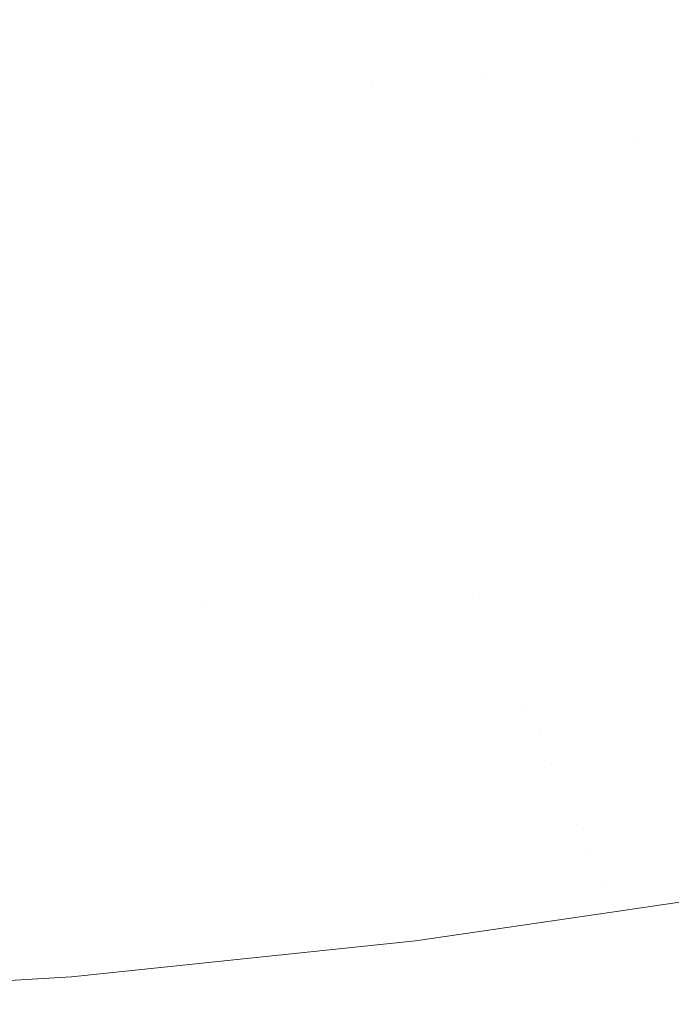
# Model space of a CAD drawing. Header units: centimetres. Extents: x -44.1 to 45.2, y 4.2 to 6.
# Tile 255 of 256: x 14.9459 to 15.0121, y 4.4001 to 4.5001. Entities that reach past the tile are written whole.
import ezdxf

# ---------------------------------------------------------------- set-up
doc = ezdxf.new("R2010")
doc.units = ezdxf.units.CM
doc.header["$LTSCALE"] = 2.54
doc.layers.add('Lucido design-1', color=7, linetype='Continuous')

# ---------------------------------------------------------------- blocks, each defined once
blk = doc.blocks.new('Gruppo-4-1')
at = {"color": 7, "linetype": 'Continuous', "lineweight": 9}
blk.add_3dface([(-43.924707, 5.900089, -2312.32217), (-43.924707, 4.300089, -2312.32217), (45.040209, 4.300089, -2312.32217), (45.040209, 5.900089, -2312.32217)], dxfattribs=at)
for points, invisible_edges in [([(15.000715, 4.501078, -2313.068013), (15.010753, 4.503302, -2313.068013), (15.011405, 4.5023, -2313.07004), (15.001316, 4.500064, -2313.07004)], 15), ([(14.966521, 4.502886, -2313.048259), (14.966742, 4.502366, -2313.05017), (14.946137, 4.499643, -2313.05017), (14.94597, 4.500171, -2313.048259)], 15), ([(14.946319, 4.49907, -2313.052099), (14.946137, 4.499643, -2313.05017), (14.966742, 4.502366, -2313.05017), (14.966983, 4.5018, -2313.052099)], 15), ([(14.978089, 4.501471, -2313.057979), (14.967827, 4.499815, -2313.057979), (14.967525, 4.500526, -2313.056004), (14.97775, 4.502176, -2313.056004)], 15), ([(14.978453, 4.500715, -2313.059966), (14.98862, 4.502557, -2313.059966), (14.98905, 4.501756, -2313.061965), (14.978842, 4.499906, -2313.061965)], 15), ([(15.000147, 4.502034, -2313.06599), (14.989997, 4.499991, -2313.06599), (14.989509, 4.500901, -2313.063974), (14.999613, 4.502935, -2313.063974)], 15), ([(15.000715, 4.501078, -2313.068013), (14.990516, 4.499025, -2313.068013), (14.989997, 4.499991, -2313.06599), (15.000147, 4.502034, -2313.06599)], 15), ([(15.001316, 4.500064, -2313.07004), (15.011405, 4.5023, -2313.07004), (15.012096, 4.50124, -2313.072069), (15.001953, 4.498992, -2313.072069)], 15), ([(14.966983, 4.5018, -2313.052099), (14.967244, 4.501187, -2313.054044), (14.946515, 4.498449, -2313.054044), (14.946319, 4.49907, -2313.052099)], 15), ([(14.946728, 4.497779, -2313.056004), (14.946515, 4.498449, -2313.054044), (14.967244, 4.501187, -2313.054044), (14.967525, 4.500526, -2313.056004)], 15), ([(14.978453, 4.500715, -2313.059966), (14.968152, 4.499053, -2313.059966), (14.967827, 4.499815, -2313.057979), (14.978089, 4.501471, -2313.057979)], 15), ([(14.978842, 4.499906, -2313.061965), (14.98905, 4.501756, -2313.061965), (14.989509, 4.500901, -2313.063974), (14.979257, 4.499044, -2313.063974)], 15), ([(15.001316, 4.500064, -2313.07004), (14.991065, 4.498001, -2313.07004), (14.990516, 4.499025, -2313.068013), (15.000715, 4.501078, -2313.068013)], 15), ([(15.001953, 4.498992, -2313.072069), (15.012096, 4.50124, -2313.072069), (15.012824, 4.500121, -2313.074099), (15.002624, 4.49786, -2313.074099)], 15), ([(14.925055, 4.498209, -2313.048259), (14.924953, 4.498697, -2313.046366), (14.945817, 4.500654, -2313.046366), (14.94597, 4.500171, -2313.048259)], 15), ([(14.94597, 4.500171, -2313.048259), (14.946137, 4.499643, -2313.05017), (14.925167, 4.497676, -2313.05017), (14.925055, 4.498209, -2313.048259)], 15), ([(14.967525, 4.500526, -2313.056004), (14.967827, 4.499815, -2313.057979), (14.946956, 4.497058, -2313.057979), (14.946728, 4.497779, -2313.056004)], 15), ([(14.978842, 4.499906, -2313.061965), (14.968499, 4.498237, -2313.061965), (14.968152, 4.499053, -2313.059966), (14.978453, 4.500715, -2313.059966)], 15), ([(14.979257, 4.499044, -2313.063974), (14.989509, 4.500901, -2313.063974), (14.989997, 4.499991, -2313.06599), (14.979698, 4.498125, -2313.06599)], 15), ([(15.001953, 4.498992, -2313.072069), (14.991646, 4.496918, -2313.072069), (14.991065, 4.498001, -2313.07004), (15.001316, 4.500064, -2313.07004)], 15), ([(15.002624, 4.49786, -2313.074099), (15.012824, 4.500121, -2313.074099), (15.013592, 4.498942, -2313.076126), (15.003332, 4.496668, -2313.076126)], 15), ([(14.925289, 4.497097, -2313.052099), (14.925167, 4.497676, -2313.05017), (14.946137, 4.499643, -2313.05017), (14.946319, 4.49907, -2313.052099)], 15), ([(14.946319, 4.49907, -2313.052099), (14.946515, 4.498449, -2313.054044), (14.925421, 4.49647, -2313.054044), (14.925289, 4.497097, -2313.052099)], 15), ([(14.947201, 4.496285, -2313.059966), (14.946956, 4.497058, -2313.057979), (14.967827, 4.499815, -2313.057979), (14.968152, 4.499053, -2313.059966)], 15), ([(14.968152, 4.499053, -2313.059966), (14.968499, 4.498237, -2313.061965), (14.947463, 4.495458, -2313.061965), (14.947201, 4.496285, -2313.059966)], 15), ([(14.979257, 4.499044, -2313.063974), (14.968869, 4.497367, -2313.063974), (14.968499, 4.498237, -2313.061965), (14.978842, 4.499906, -2313.061965)], 15), ([(14.979698, 4.498125, -2313.06599), (14.969263, 4.496441, -2313.06599), (14.968869, 4.497367, -2313.063974), (14.979257, 4.499044, -2313.063974)], 15), ([(14.979698, 4.498125, -2313.06599), (14.989997, 4.499991, -2313.06599), (14.990516, 4.499025, -2313.068013), (14.980167, 4.49715, -2313.068013)], 15), ([(14.980167, 4.49715, -2313.068013), (14.990516, 4.499025, -2313.068013), (14.991065, 4.498001, -2313.07004), (14.980664, 4.496117, -2313.07004)], 15), ([(14.925563, 4.495793, -2313.056004), (14.925421, 4.49647, -2313.054044), (14.946515, 4.498449, -2313.054044), (14.946728, 4.497779, -2313.056004)], 15), ([(14.947743, 4.494576, -2313.063974), (14.947463, 4.495458, -2313.061965), (14.968499, 4.498237, -2313.061965), (14.968869, 4.497367, -2313.063974)], 15), ([(14.980167, 4.49715, -2313.068013), (14.969682, 4.495458, -2313.068013), (14.969263, 4.496441, -2313.06599), (14.979698, 4.498125, -2313.06599)], 15), ([(14.980664, 4.496117, -2313.07004), (14.991065, 4.498001, -2313.07004), (14.991646, 4.496918, -2313.072069), (14.981189, 4.495023, -2313.072069)], 15), ([(15.002624, 4.49786, -2313.074099), (14.99226, 4.495775, -2313.074099), (14.991646, 4.496918, -2313.072069), (15.001953, 4.498992, -2313.072069)], 15), ([(15.003332, 4.496668, -2313.076126), (15.013592, 4.498942, -2313.076126), (15.0144, 4.497701, -2313.078149), (15.004077, 4.495413, -2313.078149)], 15), ([(14.946728, 4.497779, -2313.056004), (14.946956, 4.497058, -2313.057979), (14.925716, 4.495065, -2313.057979), (14.925563, 4.495793, -2313.056004)], 15), ([(14.92588, 4.494285, -2313.059966), (14.925716, 4.495065, -2313.057979), (14.946956, 4.497058, -2313.057979), (14.947201, 4.496285, -2313.059966)], 15), ([(14.968869, 4.497367, -2313.063974), (14.969263, 4.496441, -2313.06599), (14.94804, 4.493638, -2313.06599), (14.947743, 4.494576, -2313.063974)], 15), ([(14.980664, 4.496117, -2313.07004), (14.970125, 4.494416, -2313.07004), (14.969682, 4.495458, -2313.068013), (14.980167, 4.49715, -2313.068013)], 15), ([(15.003332, 4.496668, -2313.076126), (14.992907, 4.49457, -2313.076126), (14.99226, 4.495775, -2313.074099), (15.002624, 4.49786, -2313.074099)], 15), ([(15.004077, 4.495413, -2313.078149), (15.0144, 4.497701, -2313.078149), (15.015249, 4.496398, -2313.080164), (15.004859, 4.494095, -2313.080164)], 15), ([(14.947201, 4.496285, -2313.059966), (14.947463, 4.495458, -2313.061965), (14.926056, 4.49345, -2313.061965), (14.92588, 4.494285, -2313.059966)], 15), ([(14.948356, 4.492641, -2313.068013), (14.94804, 4.493638, -2313.06599), (14.969263, 4.496441, -2313.06599), (14.969682, 4.495458, -2313.068013)], 15), ([(14.981189, 4.495023, -2313.072069), (14.970594, 4.493314, -2313.072069), (14.970125, 4.494416, -2313.07004), (14.980664, 4.496117, -2313.07004)], 15), ([(14.981189, 4.495023, -2313.072069), (14.991646, 4.496918, -2313.072069), (14.99226, 4.495775, -2313.074099), (14.981744, 4.493869, -2313.074099)], 15), ([(15.004077, 4.495413, -2313.078149), (14.993587, 4.493302, -2313.078149), (14.992907, 4.49457, -2313.076126), (15.003332, 4.496668, -2313.076126)], 15), ([(15.004859, 4.494095, -2313.080164), (15.015249, 4.496398, -2313.080164), (15.016138, 4.495032, -2313.08217), (15.005679, 4.492714, -2313.08217)], 15), ([(14.926243, 4.492559, -2313.063974), (14.926056, 4.49345, -2313.061965), (14.947463, 4.495458, -2313.061965), (14.947743, 4.494576, -2313.063974)], 15), ([(14.969682, 4.495458, -2313.068013), (14.970125, 4.494416, -2313.07004), (14.948691, 4.491584, -2313.07004), (14.948356, 4.492641, -2313.068013)], 15), ([(14.981744, 4.493869, -2313.074099), (14.971089, 4.49215, -2313.074099), (14.970594, 4.493314, -2313.072069), (14.981189, 4.495023, -2313.072069)], 15), ([(14.981744, 4.493869, -2313.074099), (14.99226, 4.495775, -2313.074099), (14.992907, 4.49457, -2313.076126)], 11), ([(15.004859, 4.494095, -2313.080164), (14.994301, 4.491971, -2313.080164), (14.993587, 4.493302, -2313.078149), (15.004077, 4.495413, -2313.078149)], 15), ([(15.005679, 4.492714, -2313.08217), (15.016138, 4.495032, -2313.08217), (15.01707, 4.493602, -2313.084163), (15.006537, 4.491267, -2313.084163)], 15), ([(14.947743, 4.494576, -2313.063974), (14.94804, 4.493638, -2313.06599), (14.926442, 4.491611, -2313.06599), (14.926243, 4.492559, -2313.063974)], 15), ([(14.949045, 4.490467, -2313.072069), (14.948691, 4.491584, -2313.07004), (14.970125, 4.494416, -2313.07004), (14.970594, 4.493314, -2313.072069)], 15), ([(14.992907, 4.49457, -2313.076126), (14.971611, 4.490924, -2313.076126), (14.981744, 4.493869, -2313.074099)], 11), ([(14.992907, 4.49457, -2313.076126), (14.993587, 4.493302, -2313.078149), (14.97216, 4.489633, -2313.078149), (14.971611, 4.490924, -2313.076126)], 15), ([(15.005679, 4.492714, -2313.08217), (14.99505, 4.490575, -2313.08217), (14.994301, 4.491971, -2313.080164), (15.004859, 4.494095, -2313.080164)], 15), ([(14.926654, 4.490605, -2313.068013), (14.926442, 4.491611, -2313.06599), (14.94804, 4.493638, -2313.06599), (14.948356, 4.492641, -2313.068013)], 15), ([(14.970594, 4.493314, -2313.072069), (14.971089, 4.49215, -2313.074099), (14.949419, 4.489287, -2313.074099), (14.949045, 4.490467, -2313.072069)], 15), ([(14.971611, 4.490924, -2313.076126), (14.971089, 4.49215, -2313.074099), (14.981744, 4.493869, -2313.074099)], 11), ([(14.972736, 4.488279, -2313.080164), (14.97216, 4.489633, -2313.078149), (14.993587, 4.493302, -2313.078149), (14.994301, 4.491971, -2313.080164)], 15), ([(15.006537, 4.491267, -2313.084163), (15.01707, 4.493602, -2313.084163), (15.018043, 4.492107, -2313.086141), (15.007434, 4.489755, -2313.086141)], 15), ([(14.948356, 4.492641, -2313.068013), (14.948691, 4.491584, -2313.07004), (14.926878, 4.489538, -2313.07004), (14.926654, 4.490605, -2313.068013)], 15), ([(14.949813, 4.488044, -2313.076126), (14.949419, 4.489287, -2313.074099), (14.971089, 4.49215, -2313.074099), (14.971611, 4.490924, -2313.076126)], 15), ([(15.006537, 4.491267, -2313.084163), (14.995835, 4.489113, -2313.084163), (14.99505, 4.490575, -2313.08217), (15.005679, 4.492714, -2313.08217)], 15), ([(15.007434, 4.489755, -2313.086141), (15.018043, 4.492107, -2313.086141), (15.019059, 4.490546, -2313.088101), (15.008371, 4.488177, -2313.088101)], 15), ([(14.927116, 4.488409, -2313.072069), (14.926878, 4.489538, -2313.07004), (14.948691, 4.491584, -2313.07004), (14.949045, 4.490467, -2313.072069)], 15), ([(14.994301, 4.491971, -2313.080164), (14.99505, 4.490575, -2313.08217), (14.973341, 4.486858, -2313.08217), (14.972736, 4.488279, -2313.080164)], 15), ([(15.007434, 4.489755, -2313.086141), (14.996655, 4.487586, -2313.086141), (14.995835, 4.489113, -2313.084163), (15.006537, 4.491267, -2313.084163)], 15), ([(14.949045, 4.490467, -2313.072069), (14.949419, 4.489287, -2313.074099), (14.927366, 4.487218, -2313.074099), (14.927116, 4.488409, -2313.072069)], 15), ([(14.971611, 4.490924, -2313.076126), (14.97216, 4.489633, -2313.078149), (14.950228, 4.486736, -2313.078149), (14.949813, 4.488044, -2313.076126)], 15), ([(14.973974, 4.485371, -2313.084163), (14.973341, 4.486858, -2313.08217), (14.99505, 4.490575, -2313.08217), (14.995835, 4.489113, -2313.084163)], 15), ([(15.008371, 4.488177, -2313.088101), (15.019059, 4.490546, -2313.088101), (15.020118, 4.48892, -2313.090039)], 11), ([(14.92763, 4.485963, -2313.076126), (14.927366, 4.487218, -2313.074099), (14.949419, 4.489287, -2313.074099), (14.949813, 4.488044, -2313.076126)], 15), ([(14.950663, 4.485362, -2313.080164), (14.950228, 4.486736, -2313.078149), (14.97216, 4.489633, -2313.078149), (14.972736, 4.488279, -2313.080164)], 15), ([(14.995835, 4.489113, -2313.084163), (14.996655, 4.487586, -2313.086141), (14.974635, 4.483816, -2313.086141), (14.973974, 4.485371, -2313.084163)], 15), ([(15.008371, 4.488177, -2313.088101), (14.99751, 4.485992, -2313.088101), (14.996655, 4.487586, -2313.086141), (15.007434, 4.489755, -2313.086141)], 15), ([(14.949813, 4.488044, -2313.076126), (14.950228, 4.486736, -2313.078149), (14.927908, 4.484642, -2313.078149), (14.92763, 4.485963, -2313.076126)], 15), ([(14.972736, 4.488279, -2313.080164), (14.973341, 4.486858, -2313.08217), (14.951119, 4.483922, -2313.08217), (14.950663, 4.485362, -2313.080164)], 15), ([(14.998402, 4.48433, -2313.090039), (14.99751, 4.485992, -2313.088101), (15.008371, 4.488177, -2313.088101)], 11), ([(15.020118, 4.48892, -2313.090039), (14.998402, 4.48433, -2313.090039), (15.008371, 4.488177, -2313.088101)], 11), ([(14.99933, 4.482601, -2313.091952), (14.998402, 4.48433, -2313.090039), (15.020118, 4.48892, -2313.090039), (15.02122, 4.487228, -2313.091952)], 15), ([(14.975326, 4.482193, -2313.088101), (14.974635, 4.483816, -2313.086141), (14.996655, 4.487586, -2313.086141), (14.99751, 4.485992, -2313.088101)], 15), ([(15.02122, 4.487228, -2313.091952), (15.022365, 4.485469, -2313.093838), (15.000294, 4.480804, -2313.093838), (14.99933, 4.482601, -2313.091952)], 15), ([(14.928199, 4.483255, -2313.080164), (14.927908, 4.484642, -2313.078149), (14.950228, 4.486736, -2313.078149), (14.950663, 4.485362, -2313.080164)], 15), ([(14.951597, 4.482414, -2313.084163), (14.951119, 4.483922, -2313.08217), (14.973341, 4.486858, -2313.08217), (14.973974, 4.485371, -2313.084163)], 15), ([(14.950663, 4.485362, -2313.080164), (14.951119, 4.483922, -2313.08217), (14.928505, 4.481801, -2313.08217), (14.928199, 4.483255, -2313.080164)], 15), ([(14.973974, 4.485371, -2313.084163), (14.974635, 4.483816, -2313.086141), (14.952097, 4.480838, -2313.086141), (14.951597, 4.482414, -2313.084163)], 15), ([(14.99751, 4.485992, -2313.088101), (14.998402, 4.48433, -2313.090039), (14.976045, 4.480502, -2313.090039), (14.975326, 4.482193, -2313.088101)], 15), ([(15.001295, 4.478939, -2313.095693), (15.000294, 4.480804, -2313.093838), (15.022365, 4.485469, -2313.093838), (15.023554, 4.483644, -2313.095693)], 15), ([(14.976794, 4.478742, -2313.091952), (14.976045, 4.480502, -2313.090039), (14.998402, 4.48433, -2313.090039), (14.99933, 4.482601, -2313.091952)], 15), ([(14.928825, 4.480278, -2313.084163), (14.928505, 4.481801, -2313.08217), (14.951119, 4.483922, -2313.08217), (14.951597, 4.482414, -2313.084163)], 15), ([(14.952618, 4.479193, -2313.088101), (14.952097, 4.480838, -2313.086141), (14.974635, 4.483816, -2313.086141), (14.975326, 4.482193, -2313.088101)], 15), ([(15.023554, 4.483644, -2313.095693), (15.024785, 4.481753, -2313.097512), (15.002332, 4.477007, -2313.097512), (15.001295, 4.478939, -2313.095693)], 15), ([(14.951597, 4.482414, -2313.084163), (14.952097, 4.480838, -2313.086141), (14.92916, 4.478687, -2313.086141), (14.928825, 4.480278, -2313.084163)], 15), ([(14.975326, 4.482193, -2313.088101), (14.976045, 4.480502, -2313.090039), (14.953161, 4.477479, -2313.090039), (14.952618, 4.479193, -2313.088101)], 15), ([(14.99933, 4.482601, -2313.091952), (15.000294, 4.480804, -2313.093838), (14.977572, 4.476914, -2313.093838), (14.976794, 4.478742, -2313.091952)], 15), ([(15.003405, 4.475008, -2313.099294), (15.002332, 4.477007, -2313.097512), (15.024785, 4.481753, -2313.097512), (15.026059, 4.479796, -2313.099294)], 15), ([(14.929509, 4.477026, -2313.088101), (14.92916, 4.478687, -2313.086141), (14.952097, 4.480838, -2313.086141), (14.952618, 4.479193, -2313.088101)], 15), ([(14.953727, 4.475695, -2313.091952), (14.953161, 4.477479, -2313.090039), (14.976045, 4.480502, -2313.090039), (14.976794, 4.478742, -2313.091952)], 15), ([(14.97838, 4.475016, -2313.095693), (14.977572, 4.476914, -2313.093838), (15.000294, 4.480804, -2313.093838), (15.001295, 4.478939, -2313.095693)], 15), ([(14.952618, 4.479193, -2313.088101), (14.953161, 4.477479, -2313.090039), (14.929873, 4.475294, -2313.090039), (14.929509, 4.477026, -2313.088101)], 15), ([(15.026059, 4.479796, -2313.099294), (15.027376, 4.477774, -2313.101035), (15.004513, 4.472942, -2313.101035), (15.003405, 4.475008, -2313.099294)], 15), ([(14.976794, 4.478742, -2313.091952), (14.977572, 4.476914, -2313.093838), (14.954314, 4.473841, -2313.093838), (14.953727, 4.475695, -2313.091952)], 15), ([(15.001295, 4.478939, -2313.095693), (15.002332, 4.477007, -2313.097512), (14.979216, 4.47305, -2313.097512), (14.97838, 4.475016, -2313.095693)], 15), ([(14.930252, 4.473493, -2313.091952), (14.929873, 4.475294, -2313.090039), (14.953161, 4.477479, -2313.090039), (14.953727, 4.475695, -2313.091952)], 15), ([(14.980082, 4.471015, -2313.099294), (14.979216, 4.47305, -2313.097512), (15.002332, 4.477007, -2313.097512), (15.003405, 4.475008, -2313.099294)], 15), ([(15.005658, 4.47081, -2313.10273), (15.004513, 4.472942, -2313.101035), (15.027376, 4.477774, -2313.101035), (15.028735, 4.475688, -2313.10273)], 15), ([(14.954924, 4.471917, -2313.095693), (14.954314, 4.473841, -2313.093838), (14.977572, 4.476914, -2313.093838), (14.97838, 4.475016, -2313.095693)], 15), ([(14.953727, 4.475695, -2313.091952), (14.954314, 4.473841, -2313.093838), (14.930646, 4.471621, -2313.093838), (14.930252, 4.473493, -2313.091952)], 15), ([(14.97838, 4.475016, -2313.095693), (14.979216, 4.47305, -2313.097512), (14.955556, 4.469924, -2313.097512), (14.954924, 4.471917, -2313.095693)], 15), ([(15.003405, 4.475008, -2313.099294), (15.004513, 4.472942, -2313.101035), (14.980977, 4.468912, -2313.101035), (14.980082, 4.471015, -2313.099294)], 15), ([(15.028735, 4.475688, -2313.10273), (15.030135, 4.473538, -2313.104376), (15.006837, 4.468614, -2313.104376), (15.005658, 4.47081, -2313.10273)], 15), ([(14.931054, 4.469678, -2313.095693), (14.930646, 4.471621, -2313.093838), (14.954314, 4.473841, -2313.093838), (14.954924, 4.471917, -2313.095693)], 15), ([(14.95621, 4.467861, -2313.099294), (14.955556, 4.469924, -2313.097512), (14.979216, 4.47305, -2313.097512), (14.980082, 4.471015, -2313.099294)], 15), ([(15.00805, 4.466353, -2313.105971), (15.006837, 4.468614, -2313.104376), (15.030135, 4.473538, -2313.104376), (15.031575, 4.471326, -2313.105971)], 15), ([(14.9819, 4.466743, -2313.10273), (14.980977, 4.468912, -2313.101035), (15.004513, 4.472942, -2313.101035), (15.005658, 4.47081, -2313.10273)], 15), ([(14.954924, 4.471917, -2313.095693), (14.955556, 4.469924, -2313.097512), (14.931477, 4.467665, -2313.097512), (14.931054, 4.469678, -2313.095693)], 15), ([(14.980082, 4.471015, -2313.099294), (14.980977, 4.468912, -2313.101035), (14.956885, 4.46573, -2313.101035), (14.95621, 4.467861, -2313.099294)], 15), ([(15.031575, 4.471326, -2313.105971), (15.033056, 4.469052, -2313.107509), (15.009296, 4.46403, -2313.107509), (15.00805, 4.466353, -2313.105971)], 15), ([(15.005658, 4.47081, -2313.10273), (15.006837, 4.468614, -2313.104376), (14.982851, 4.464507, -2313.104376), (14.9819, 4.466743, -2313.10273)], 15), ([(14.931915, 4.465582, -2313.099294), (14.931477, 4.467665, -2313.097512), (14.955556, 4.469924, -2313.097512), (14.95621, 4.467861, -2313.099294)], 15), ([(15.010576, 4.461646, -2313.108989), (15.009296, 4.46403, -2313.107509), (15.033056, 4.469052, -2313.107509), (15.034575, 4.466719, -2313.108989)], 15), ([(14.957582, 4.46353, -2313.10273), (14.956885, 4.46573, -2313.101035), (14.980977, 4.468912, -2313.101035), (14.9819, 4.466743, -2313.10273)], 15), ([(14.98383, 4.462206, -2313.105971), (14.982851, 4.464507, -2313.104376), (15.006837, 4.468614, -2313.104376), (15.00805, 4.466353, -2313.105971)], 15), ([(14.95621, 4.467861, -2313.099294), (14.956885, 4.46573, -2313.101035), (14.932368, 4.46343, -2313.101035), (14.931915, 4.465582, -2313.099294)], 15), ([(14.9819, 4.466743, -2313.10273), (14.982851, 4.464507, -2313.104376), (14.958301, 4.461263, -2313.104376), (14.957582, 4.46353, -2313.10273)], 15), ([(15.00805, 4.466353, -2313.105971), (15.009296, 4.46403, -2313.107509), (14.984836, 4.459842, -2313.107509), (14.98383, 4.462206, -2313.105971)], 15), ([(15.034575, 4.466719, -2313.108989), (15.036132, 4.464328, -2313.110405), (15.011886, 4.459204, -2313.110405), (15.010576, 4.461646, -2313.108989)], 15), ([(14.932835, 4.461208, -2313.10273), (14.932368, 4.46343, -2313.101035), (14.956885, 4.46573, -2313.101035), (14.957582, 4.46353, -2313.10273)], 15), ([(14.958301, 4.461263, -2313.104376), (14.982851, 4.464507, -2313.104376), (14.98383, 4.462206, -2313.105971), (14.95904, 4.458931, -2313.105971)], 15), ([(14.985868, 4.457416, -2313.108989), (14.984836, 4.459842, -2313.107509), (15.009296, 4.46403, -2313.107509), (15.010576, 4.461646, -2313.108989)], 15), ([(15.011886, 4.459204, -2313.110405), (15.036132, 4.464328, -2313.110405), (15.037725, 4.461882, -2313.111756), (15.013228, 4.456704, -2313.111756)], 15), ([(14.957582, 4.46353, -2313.10273), (14.958301, 4.461263, -2313.104376), (14.933316, 4.45892, -2313.104376), (14.932835, 4.461208, -2313.10273)], 15), ([(14.95904, 4.458931, -2313.105971), (14.98383, 4.462206, -2313.105971), (14.984836, 4.459842, -2313.107509), (14.959799, 4.456535, -2313.107509)], 15), ([(14.95904, 4.458931, -2313.105971), (14.933811, 4.456565, -2313.105971), (14.933316, 4.45892, -2313.104376), (14.958301, 4.461263, -2313.104376)], 15), ([(15.010576, 4.461646, -2313.108989), (15.011886, 4.459204, -2313.110405), (14.986926, 4.45493, -2313.110405), (14.985868, 4.457416, -2313.108989)], 15), ([(14.959799, 4.456535, -2313.107509), (14.984836, 4.459842, -2313.107509), (14.985868, 4.457416, -2313.108989), (14.960579, 4.454075, -2313.108989)], 15), ([(15.013228, 4.456704, -2313.111756), (14.988009, 4.452386, -2313.111756), (14.986926, 4.45493, -2313.110405), (15.011886, 4.459204, -2313.110405)], 15), ([(14.959799, 4.456535, -2313.107509), (14.93432, 4.454144, -2313.107509), (14.933811, 4.456565, -2313.105971), (14.95904, 4.458931, -2313.105971)], 15), ([(14.960579, 4.454075, -2313.108989), (14.985868, 4.457416, -2313.108989), (14.986926, 4.45493, -2313.110405), (14.961377, 4.451555, -2313.110405)], 15), ([(14.960579, 4.454075, -2313.108989), (14.934842, 4.451661, -2313.108989), (14.93432, 4.454144, -2313.107509), (14.959799, 4.456535, -2313.107509)], 15), ([(15.014599, 4.45415, -2313.113037), (14.989115, 4.449787, -2313.113037), (14.988009, 4.452386, -2313.111756), (15.013228, 4.456704, -2313.111756)], 15), ([(14.961377, 4.451555, -2313.110405), (14.935377, 4.449116, -2313.110405), (14.934842, 4.451661, -2313.108989), (14.960579, 4.454075, -2313.108989)], 15), ([(14.961377, 4.451555, -2313.110405), (14.986926, 4.45493, -2313.110405), (14.988009, 4.452386, -2313.111756), (14.962195, 4.448976, -2313.111756)], 15), ([(15.015997, 4.451544, -2313.114245), (14.990243, 4.447134, -2313.114245), (14.989115, 4.449787, -2313.113037), (15.014599, 4.45415, -2313.113037)], 15), ([(14.962195, 4.448976, -2313.111756), (14.988009, 4.452386, -2313.111756), (14.989115, 4.449787, -2313.113037), (14.96303, 4.446341, -2313.113037)], 15), ([(14.962195, 4.448976, -2313.111756), (14.935925, 4.446512, -2313.111756), (14.935377, 4.449116, -2313.110405), (14.961377, 4.451555, -2313.110405)], 15), ([(15.017423, 4.448888, -2313.115378), (14.991394, 4.444431, -2313.115378), (14.990243, 4.447134, -2313.114245), (15.015997, 4.451544, -2313.114245)], 15), ([(14.96303, 4.446341, -2313.113037), (14.989115, 4.449787, -2313.113037), (14.990243, 4.447134, -2313.114245), (14.963882, 4.443652, -2313.114245)], 15), ([(14.96303, 4.446341, -2313.113037), (14.936484, 4.44385, -2313.113037), (14.935925, 4.446512, -2313.111756), (14.962195, 4.448976, -2313.111756)], 15), ([(15.018873, 4.446185, -2313.116431), (14.992564, 4.441681, -2313.116431), (14.991394, 4.444431, -2313.115378), (15.017423, 4.448888, -2313.115378)], 15), ([(14.963882, 4.443652, -2313.114245), (14.990243, 4.447134, -2313.114245), (14.991394, 4.444431, -2313.115378), (14.964751, 4.440911, -2313.115378)], 15), ([(14.963882, 4.443652, -2313.114245), (14.937055, 4.441135, -2313.114245), (14.936484, 4.44385, -2313.113037), (14.96303, 4.446341, -2313.113037)], 15), ([(15.020347, 4.443439, -2313.117404), (14.993753, 4.438886, -2313.117404), (14.992564, 4.441681, -2313.116431), (15.018873, 4.446185, -2313.116431)], 15), ([(15.047955, 4.446172, -2313.118292), (14.99496, 4.43605, -2313.118292), (15.020347, 4.443439, -2313.117404)], 11), ([(15.047955, 4.446172, -2313.118292), (15.049754, 4.443409, -2313.119093), (14.996182, 4.433177, -2313.119093), (14.99496, 4.43605, -2313.118292)], 15), ([(15.109323, 4.446369, -2313.121392), (15.001199, 4.421388, -2313.121392), (15.055268, 4.434941, -2313.120957)], 11), ([(15.002476, 4.418386, -2313.121731), (15.001199, 4.421388, -2313.121392), (15.109323, 4.446369, -2313.121392), (15.111765, 4.443637, -2313.121731)], 15), ([(14.964751, 4.440911, -2313.115378), (14.991394, 4.444431, -2313.115378), (14.992564, 4.441681, -2313.116431)], 11), ([(14.964751, 4.440911, -2313.115378), (14.937637, 4.438368, -2313.115378), (14.937055, 4.441135, -2313.114245), (14.963882, 4.443652, -2313.114245)], 15), ([(14.99496, 4.43605, -2313.118292), (14.993753, 4.438886, -2313.117404), (15.020347, 4.443439, -2313.117404)], 11), ([(15.051574, 4.440614, -2313.119806), (14.997419, 4.430271, -2313.119806), (14.996182, 4.433177, -2313.119093), (15.049754, 4.443409, -2313.119093)], 15), ([(15.111765, 4.443637, -2313.121731), (15.114218, 4.440892, -2313.121975), (15.003759, 4.415371, -2313.121975), (15.002476, 4.418386, -2313.121731)], 15), ([(14.992564, 4.441681, -2313.116431), (14.938229, 4.435552, -2313.116431), (14.964751, 4.440911, -2313.115378)], 11), ([(14.992564, 4.441681, -2313.116431), (14.993753, 4.438886, -2313.117404), (14.93883, 4.432691, -2313.117404), (14.938229, 4.435552, -2313.116431)], 15), ([(14.938229, 4.435552, -2313.116431), (14.937637, 4.438368, -2313.115378), (14.964751, 4.440911, -2313.115378)], 11), ([(14.998676, 4.427448, -2313.120375), (14.997419, 4.430271, -2313.119806), (15.051574, 4.440614, -2313.119806)], 11), ([(15.051574, 4.440614, -2313.119806), (15.053413, 4.43779, -2313.120427), (14.998676, 4.427448, -2313.120375)], 11), ([(15.005045, 4.412348, -2313.122121), (15.003759, 4.415371, -2313.121975), (15.114218, 4.440892, -2313.121975), (15.116677, 4.438139, -2313.122121)], 15), ([(14.939441, 4.429788, -2313.118292), (14.93883, 4.432691, -2313.117404), (14.993753, 4.438886, -2313.117404), (14.99496, 4.43605, -2313.118292)], 15), ([(15.083554, 4.425106, -2313.12217), (15.052621, 4.417771, -2313.12217), (15.005045, 4.412348, -2313.122121), (15.116677, 4.438139, -2313.122121)], 14), ([(15.055268, 4.434941, -2313.120957), (14.999908, 4.424543, -2313.120911), (14.998676, 4.427448, -2313.120375), (15.053413, 4.43779, -2313.120427)], 15), ([(14.99496, 4.43605, -2313.118292), (14.996182, 4.433177, -2313.119093), (14.940059, 4.426847, -2313.119093), (14.939441, 4.429788, -2313.118292)], 15), ([(15.001199, 4.421388, -2313.121392), (14.999908, 4.424543, -2313.120911), (15.055268, 4.434941, -2313.120957)], 11), ([(14.940059, 4.426847, -2313.119093), (14.996182, 4.433177, -2313.119093), (14.997419, 4.430271, -2313.119806), (14.940685, 4.423871, -2313.119806)], 15), ([(14.941317, 4.420865, -2313.120427), (14.940685, 4.423871, -2313.119806), (14.997419, 4.430271, -2313.119806)], 11), ([(14.997419, 4.430271, -2313.119806), (14.998676, 4.427448, -2313.120375), (14.941317, 4.420865, -2313.120427)], 11), ([(14.941317, 4.420865, -2313.120427), (14.998676, 4.427448, -2313.120375), (14.999908, 4.424543, -2313.120911)], 11), ([(14.999908, 4.424543, -2313.120911), (14.88261, 4.415615, -2313.120934), (14.941317, 4.420865, -2313.120427)], 11), ([(14.999908, 4.424543, -2313.120911), (15.001199, 4.421388, -2313.121392), (14.88261, 4.413141, -2313.121314), (14.88261, 4.415615, -2313.120934)], 11), ([(14.88261, 4.408804, -2313.121789), (14.88261, 4.413141, -2313.121314), (15.001199, 4.421388, -2313.121392), (15.002476, 4.418386, -2313.121731)], 14), ([(14.88261, 4.404451, -2313.122075), (14.88261, 4.408804, -2313.121789), (15.002476, 4.418386, -2313.121731)], 10), ([(15.002476, 4.418386, -2313.121731), (15.003759, 4.415371, -2313.121975), (14.88261, 4.404451, -2313.122075)], 11), ([(15.052621, 4.417771, -2313.12217), (15.020057, 4.411523, -2313.12217), (15.005045, 4.412348, -2313.122121)], 10), ([(14.88261, 4.403212, -2313.122102), (14.88261, 4.404451, -2313.122075), (15.003759, 4.415371, -2313.121975)], 10), ([(15.003759, 4.415371, -2313.121975), (15.005045, 4.412348, -2313.122121), (14.88261, 4.403212, -2313.122102)], 11), ([(14.951152, 4.402891, -2313.12217), (14.915563, 4.400734, -2313.12217), (14.88261, 4.403212, -2313.122102), (15.005045, 4.412348, -2313.122121)], 14), ([(15.005045, 4.412348, -2313.122121), (15.006308, 4.409496, -2313.12217), (14.986125, 4.40652, -2313.12217), (14.951152, 4.402891, -2313.12217)], 9), ([(15.020057, 4.411523, -2313.12217), (15.006308, 4.409496, -2313.12217), (15.005045, 4.412348, -2313.122121)], 10), ([(15.006308, 4.409496, -2313.12217), (15.020057, 4.411523, -2313.12217), (45.040209, 4.300089, -2313.12217)], 10), ([(45.040209, 4.300089, -2313.12217), (14.986125, 4.40652, -2313.12217), (15.006308, 4.409496, -2313.12217)], 9), ([(14.951152, 4.402891, -2313.12217), (14.986125, 4.40652, -2313.12217), (45.040209, 4.300089, -2313.12217)], 10), ([(14.915563, 4.400734, -2313.12217), (14.951152, 4.402891, -2313.12217), (45.040209, 4.300089, -2313.12217)], 10), ([(14.88261, 4.400089, -2313.12217), (14.915563, 4.400734, -2313.12217), (45.040209, 4.300089, -2313.12217)], 10)]:
    blk.add_3dface(points, dxfattribs=dict(at, invisible_edges=invisible_edges))
blk = doc.blocks.new('Gruppo-5-1')
at = {"color": 7}
blk.add_blockref('Gruppo-4-1', (0, 0), dxfattribs=at)

msp = doc.modelspace()

# ---------------------------------------------------------------- block references
at = {"layer": 'Lucido design-1', "color": 7}
msp.add_blockref('Gruppo-5-1', (0, 0), dxfattribs=at)

doc.saveas('drawing.dxf')
